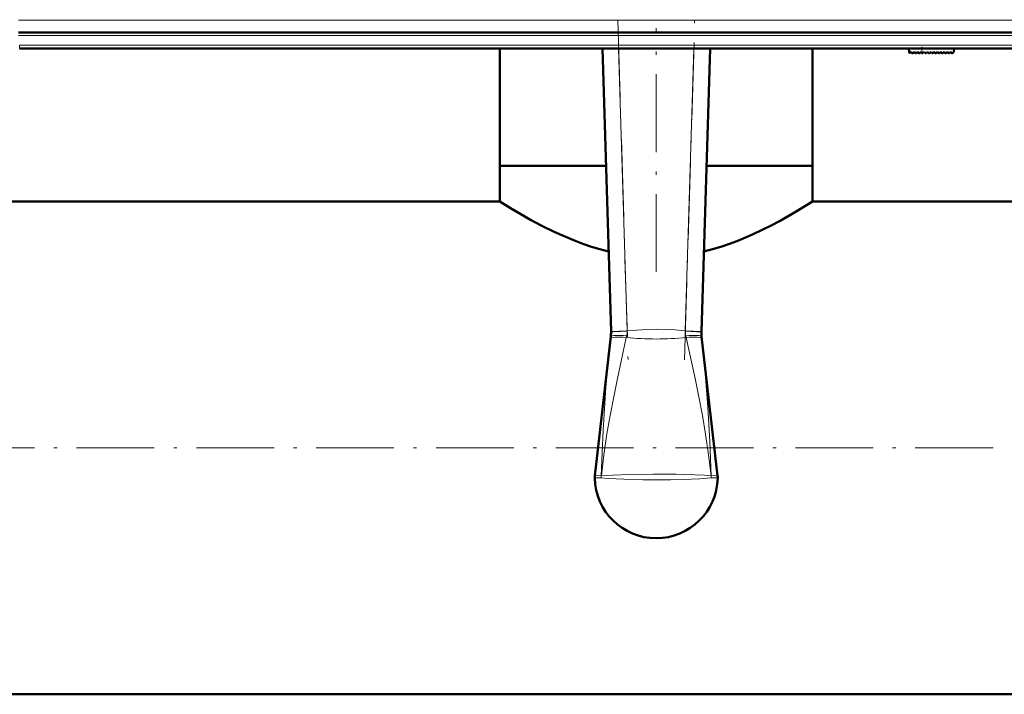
# Model space of a CAD drawing. Extents: x -1358 to 1757, y -1616 to 699.
# Tile 2 of 96: x -121 to 31, y -1611 to -1507. Entities that reach past the tile are written whole.
import ezdxf

# ---------------------------------------------------------------- set-up
doc = ezdxf.new("R2010")
doc.units = 0
doc.linetypes.add('DASHDOT', pattern=[18.5, 12, -3, 0.5, -3])

msp = doc.modelspace()

# ---------------------------------------------------------------- linework, layer by layer
at = {"color": 7, "lineweight": 18}
for p, q in [((75.25, -1507.12), (-121.67, -1507.12)), ((75.25, -1509.48), (-121.67, -1509.48)), ((-121.5, -1510.98), (-121.5, -1511.48)), ((75.08, -1510.98), (-121.5, -1510.98)), ((-29.03, -1511.48), (-27.69, -1555.08)), ((-18.72, -1555.08), (-17.39, -1511.48)), ((17.86, -1512.21), (17.8, -1511.48)), ((-27.69, -1555.08), (-30.19, -1555.16)), ((-27.69, -1555.08), (-27.7, -1555.13)), ((-18.72, -1555.13), (-18.72, -1555.08)), ((-18.72, -1555.08), (-16.22, -1555.16)), ((-30.26, -1556.3), (-30.22, -1555.94)), ((-27.78, -1555.84), (-27.83, -1556.08)), ((-18.59, -1556.08), (-18.64, -1555.84)), ((-16.2, -1555.94), (-16.16, -1556.3)), ((-31.69, -1577.46), (-31.68, -1577.46)), ((-14.73, -1577.46), (-14.73, -1577.46))]:
    msp.add_line(p, q, dxfattribs=at)
at = {"color": 7, "linetype": 'DASHDOT', "lineweight": 18}
for p, q in [((-29.16, -1507.03), (-27.56, -1559.53)), ((-18.86, -1559.53), (-17.26, -1507.03)), ((94.95, -1509.48), (-141.36, -1509.48)), ((-23.21, -1545.96), (-23.21, -1508.34)), ((94.74, -1510.98), (-141.15, -1510.98)), ((472.79, -1573.14), (-199.21, -1573.14))]:
    msp.add_line(p, q, dxfattribs=at)
at = {"color": 7, "lineweight": 50}
for p, q in [((75.25, -1508.98), (-121.67, -1508.98)), ((75.08, -1511.48), (-121.5, -1511.48)), ((-47.36, -1529.59), (-47.36, -1511.48)), ((-30.19, -1555.16), (-31.53, -1511.48)), ((-14.89, -1511.48), (-16.22, -1555.16)), ((0.94, -1529.59), (0.94, -1511.48)), ((15.79, -1511.48), (15.84, -1512.06)), ((16.01, -1512.13), (16.16, -1511.98)), ((16.16, -1511.98), (16.3, -1512.18)), ((16.46, -1512.19), (16.67, -1511.98)), ((16.67, -1511.98), (16.81, -1512.18)), ((16.97, -1512.19), (17.18, -1511.98)), ((17.18, -1511.98), (17.32, -1512.18)), ((17.48, -1512.19), (17.69, -1511.98)), ((17.69, -1511.98), (17.83, -1512.18)), ((18.2, -1511.98), (17.99, -1512.19)), ((18.34, -1512.18), (18.2, -1511.98)), ((18.71, -1511.98), (18.5, -1512.19)), ((18.85, -1512.18), (18.71, -1511.98)), ((19.22, -1511.98), (19.01, -1512.19)), ((19.36, -1512.18), (19.22, -1511.98)), ((19.73, -1511.98), (19.52, -1512.19)), ((19.87, -1512.18), (19.73, -1511.98)), ((20.24, -1511.98), (20.03, -1512.19)), ((20.38, -1512.18), (20.24, -1511.98)), ((20.75, -1511.98), (20.54, -1512.19)), ((20.89, -1512.18), (20.75, -1511.98)), ((21.26, -1511.98), (21.05, -1512.19)), ((21.4, -1512.18), (21.26, -1511.98)), ((21.77, -1511.98), (21.56, -1512.19)), ((21.91, -1512.18), (21.77, -1511.98)), ((22.28, -1511.98), (22.07, -1512.19)), ((22.42, -1512.17), (22.28, -1511.98)), ((22.75, -1511.98), (22.58, -1512.18)), ((22.79, -1511.48), (22.75, -1511.98)), ((-41.92, -1529.59), (-47.36, -1529.59)), ((-30.97, -1529.59), (-47.36, -1529.59)), ((-47.36, -1535.09), (-47.36, -1529.59)), ((-30.97, -1529.59), (-41.92, -1529.59)), ((0.94, -1529.59), (-15.44, -1529.59)), ((0.94, -1529.59), (-15.44, -1529.59)), ((0.94, -1535.09), (0.94, -1529.59)), ((-47.36, -1535.09), (-143.21, -1535.09)), ((123.34, -1535.09), (0.94, -1535.09)), ((-30.19, -1555.24), (-30.19, -1555.16)), ((-16.22, -1555.16), (-16.23, -1555.24)), ((-32.69, -1577.44), (-30.22, -1555.95)), ((-30.22, -1555.94), (-30.22, -1555.95)), ((-16.2, -1555.95), (-16.2, -1555.94)), ((-13.73, -1577.44), (-16.2, -1555.95)), ((416.79, -1611.19), (-143.21, -1611.19))]:
    msp.add_line(p, q, dxfattribs=at)
at = {"color": 7, "linetype": 'DASHDOT', "lineweight": 18, "ltscale": 0.028003}
msp.add_line((17.87, -1512.33), (17.78, -1511.21), dxfattribs=at)
at = {"color": 7, "lineweight": 50}
for points in [[(-30.57, -1542.83), (-31.91, -1542.48), (-33.22, -1542.08), (-34.56, -1541.62), (-35.85, -1541.13), (-37.45, -1540.47), (-38.97, -1539.78), (-40.87, -1538.84), (-42.6, -1537.92), (-44.12, -1537.06), (-45.72, -1536.11), (-47.36, -1535.09)], [(0.94, -1535.09), (-1.61, -1536.66), (-4.09, -1538.07), (-5.55, -1538.84), (-6.85, -1539.49), (-8.23, -1540.14), (-10.62, -1541.15), (-11.91, -1541.64), (-13.25, -1542.1), (-14.53, -1542.48), (-15.85, -1542.83)]]:
    msp.add_lwpolyline(points, dxfattribs=at)
at = {"color": 7, "lineweight": 18}
for points in [[(-30.19, -1555.24), (-30.19, -1555.24), (-30.19, -1555.23), (-30.16, -1555.23), (-29.86, -1555.21), (-27.7, -1555.13)], [(-27.69, -1555.08), (-26.19, -1554.94), (-24.67, -1554.84), (-23.24, -1554.81), (-21.81, -1554.84), (-20.27, -1554.93), (-18.72, -1555.08)], [(-18.72, -1555.13), (-16.95, -1555.2), (-16.25, -1555.23), (-16.23, -1555.23), (-16.23, -1555.24)], [(-31.7, -1577.46), (-31.57, -1573.92), (-31.41, -1570.38), (-31.21, -1567.09), (-30.97, -1563.81), (-30.64, -1560.05), (-30.26, -1556.3)], [(-27.83, -1556.08), (-29.2, -1562.42), (-29.78, -1565.27), (-30.33, -1568.12), (-30.82, -1570.99), (-31.29, -1574.22), (-31.68, -1577.46)], [(-14.73, -1577.46), (-15.12, -1574.23), (-15.6, -1571), (-16.09, -1568.13), (-16.63, -1565.28), (-17.21, -1562.43), (-18.59, -1556.08)], [(-16.16, -1556.3), (-15.63, -1561.55), (-15.22, -1566.83), (-14.92, -1572.14), (-14.72, -1577.46)], [(-31.7, -1577.74), (-32.68, -1577.77), (-32.7, -1577.77), (-32.71, -1577.77), (-32.71, -1577.77)], [(-32.69, -1577.44), (-32.69, -1577.44), (-32.68, -1577.43), (-32.57, -1577.43), (-31.7, -1577.46)], [(-23.21, -1578.08), (-25.3, -1578.06), (-28.23, -1577.99), (-30.62, -1577.85), (-31.7, -1577.74)], [(-31.69, -1577.46), (-29.94, -1577.33), (-27.35, -1577.24), (-23.62, -1577.19), (-23.21, -1577.19)], [(-23.21, -1577.19), (-20.11, -1577.22), (-17.26, -1577.29), (-15.76, -1577.37), (-14.73, -1577.46)], [(-14.72, -1577.74), (-16.53, -1577.91), (-19.05, -1578.02), (-21.01, -1578.06), (-23.21, -1578.08)], [(-14.72, -1577.46), (-13.76, -1577.43), (-13.73, -1577.44), (-13.73, -1577.44), (-13.73, -1577.44)], [(-13.71, -1577.77), (-13.71, -1577.77), (-13.72, -1577.77), (-13.83, -1577.78), (-14.72, -1577.74)]]:
    msp.add_lwpolyline(points, dxfattribs=at)
at = {"color": 7, "lineweight": 50}
for centre, radius, start, end in [((15.94, -1512.05), 0.1, 185, 315), ((16.38, -1512.12), 0.1, 215, 315), ((16.89, -1512.12), 0.1, 215, 315), ((17.4, -1512.12), 0.1, 215, 315), ((17.91, -1512.12), 0.1, 215, 315), ((18.42, -1512.12), 0.1, 215, 315), ((18.93, -1512.12), 0.1, 215, 315), ((19.44, -1512.12), 0.1, 215, 315), ((19.95, -1512.12), 0.1, 215, 315), ((20.47, -1512.12), 0.1, 215, 315), ((20.98, -1512.12), 0.1, 215, 315), ((21.49, -1512.12), 0.1, 215, 315), ((22, -1512.12), 0.1, 215, 315), ((22.5, -1512.11), 0.1, 215, 319.585), ((-35.23, -1555.39), 5.04, 353.717, 1.7402), ((-11.19, -1555.39), 5.04, 178.2598, 186.283), ((-30.18, -1577.72), 2.53, 173.4796, 181.0425), ((-23.21, -1577.59), 9.5, 181.0875, 269.9999), ((-23.21, -1577.59), 9.5, 270, 358.9168), ((-16.21, -1577.72), 2.5, 358.92, 6.5602)]:
    msp.add_arc(centre, radius, start, end, dxfattribs=at)
at = {"color": 7, "lineweight": 18}
for centre, radius, start, end in [((-31.14, -1555.1), 3.45, 347.5497, 359.4352), ((-15.27, -1555.1), 3.45, 180.5645, 192.4507), ((-23.21, -1512.94), 43.39, 263.889, 276.111), ((-28.91, -1577.78), 2.8, 173.4602, 179.3066), ((-28.91, -1577.68), 2.79, 175.505, 181.3275), ((-17.51, -1577.78), 2.8, 0.6934, 6.5398), ((-17.5, -1577.68), 2.79, 358.6725, 4.495)]:
    msp.add_arc(centre, radius, start, end, dxfattribs=at)
for centre, major_axis, ratio, start_param, end_param in [((-27.77, -1556.57), (2.49, -0.27), 0.191483, 1.613924, 3.135389), ((-27.73, -1556.22), (2.48, -0.27), 0.146033, 1.603676, 3.138652), ((-18.68, -1556.22), (2.48, 0.27), 0.146033, 0.00294, 1.537917), ((-18.65, -1556.57), (2.49, 0.27), 0.191483, 0.006204, 1.527669)]:
    msp.add_ellipse(centre, major_axis=major_axis, ratio=ratio, start_param=start_param, end_param=end_param, dxfattribs=at)

doc.saveas('drawing.dxf')
